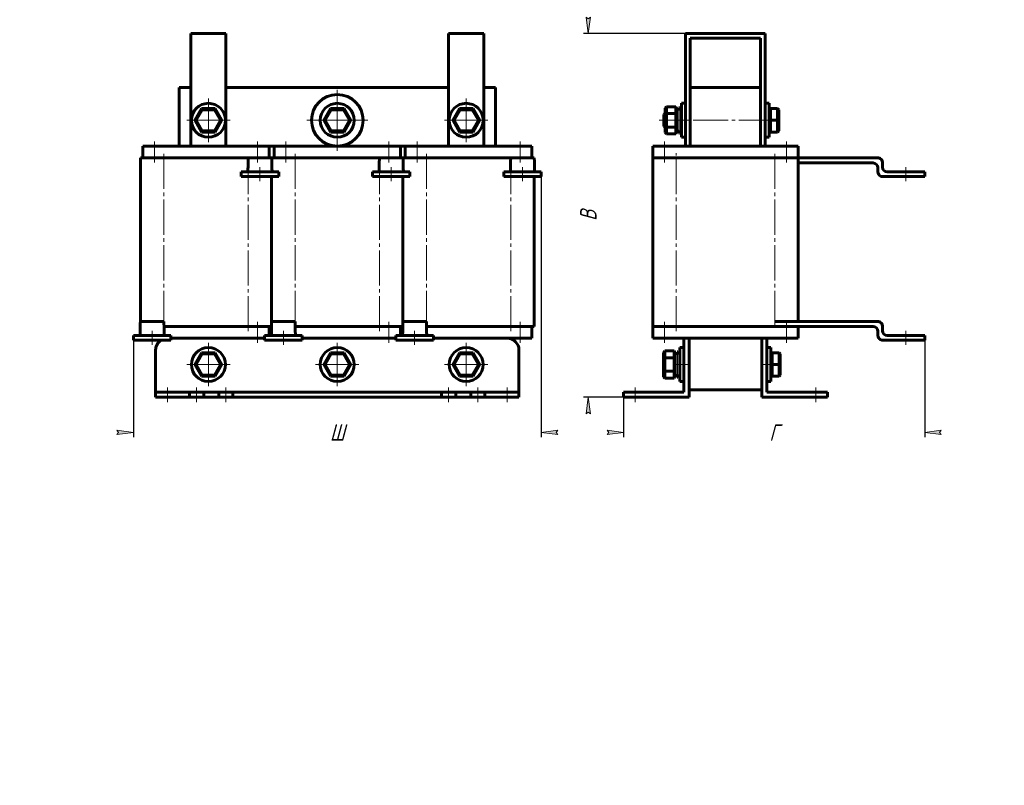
# Model space of a CAD drawing. Header units: millimetres. Extents: x 0 to 420, y 0 to 594.
# Tile 1 of 2: x 0 to 420, y 0 to 327. Entities that reach past the tile are written whole.
import ezdxf

# ---------------------------------------------------------------- set-up
doc = ezdxf.new("R2010")
doc.units = ezdxf.units.MM
for name, pattern in [('K5LT_AXLED', [19.5, 15, -1.5, 1.5, -1.5]), ('K5LT_BASIC', [0]), ('K5LT_THIN', [0])]:
    doc.linetypes.add(name, pattern=pattern)
doc.layers.add('Системный слой', color=7, linetype='Continuous')
doc.styles.add('KDIMTEXTSTYLE', font='GOST_AU.SHX', dxfattribs={"width": 0.96, "oblique": 15, "height": 5})
doc.dimstyles.new('KDIMSTYLE (1.00)', dxfattribs={"dimtxt": 5, "dimasz": 1, "dimexe": 2, "dimexo": 0, "dimgap": 1, "dimtad": 1, "dimtxsty": 'KDIMTEXTSTYLE', "dimsah": 1, "dimcen": 0, "dimdle": 1, "dimadec": 0, "dimazin": 0, "dimtfac": 0.667, "dimtmove": 0, "dimatfit": 3, "dimfxl": 1, "dimtvp": 1, "dimtolj": 1, "dimtzin": 0, "dimarcsym": 0})

# ---------------------------------------------------------------- blocks, each defined once
blk = doc.blocks.new('U0')
at = {"layer": 'Системный слой', "color": 150, "linetype": 'K5LT_BASIC', "lineweight": 60, "true_color": 0x0080ff}
for p, q in [((107.58, 263.01), (107.56, 263.75)), ((107.66, 262.18), (107.58, 263.01)), ((107.83, 261.77), (107.66, 262.18)), ((107.89, 261.75), (107.83, 261.77))]:
    blk.add_line(p, q, dxfattribs=at)
blk = doc.blocks.new('U1')
at = {"layer": 'Системный слой', "color": 150, "linetype": 'K5LT_BASIC', "lineweight": 60, "true_color": 0x0080ff}
for p, q in [((97.07, 261.75), (97.13, 261.77)), ((97.13, 261.77), (97.3, 262.18)), ((97.3, 262.18), (97.38, 263.01)), ((97.38, 263.01), (97.4, 263.75))]:
    blk.add_line(p, q, dxfattribs=at)
blk = doc.blocks.new('U2')
at = {"layer": 'Системный слой', "color": 150, "linetype": 'K5LT_BASIC', "lineweight": 60, "true_color": 0x0080ff}
for p, q in [((219.58, 263.01), (219.56, 263.75)), ((219.66, 262.18), (219.58, 263.01)), ((219.83, 261.77), (219.66, 262.18)), ((219.89, 261.75), (219.83, 261.77))]:
    blk.add_line(p, q, dxfattribs=at)
blk = doc.blocks.new('U3')
at = {"layer": 'Системный слой', "color": 150, "linetype": 'K5LT_BASIC', "lineweight": 60, "true_color": 0x0080ff}
for p, q in [((209.07, 261.75), (209.13, 261.77)), ((209.13, 261.77), (209.3, 262.18)), ((209.3, 262.18), (209.38, 263.01)), ((209.38, 263.01), (209.4, 263.75))]:
    blk.add_line(p, q, dxfattribs=at)
blk = doc.blocks.new('U4')
at = {"layer": 'Системный слой', "color": 150, "linetype": 'K5LT_BASIC', "lineweight": 60, "true_color": 0x0080ff}
for p, q in [((163.58, 263.01), (163.56, 263.75)), ((163.66, 262.18), (163.58, 263.01)), ((163.83, 261.77), (163.66, 262.18)), ((163.89, 261.75), (163.83, 261.77))]:
    blk.add_line(p, q, dxfattribs=at)
blk = doc.blocks.new('U5')
at = {"layer": 'Системный слой', "color": 150, "linetype": 'K5LT_BASIC', "lineweight": 60, "true_color": 0x0080ff}
for p, q in [((153.07, 261.75), (153.13, 261.77)), ((153.13, 261.77), (153.3, 262.18)), ((153.3, 262.18), (153.38, 263.01)), ((153.38, 263.01), (153.4, 263.75))]:
    blk.add_line(p, q, dxfattribs=at)
blk = doc.blocks.new('U6')
at = {"layer": 'Системный слой', "color": 150, "linetype": 'K5LT_BASIC', "lineweight": 60, "true_color": 0x0080ff}
for p, q in [((67.98, 297.75), (72.98, 297.75)), ((87.98, 297.75), (182.98, 297.75)), ((197.98, 297.75), (202.98, 297.75))]:
    blk.add_line(p, q, dxfattribs=at)
blk = doc.blocks.new('U7')
at = {"layer": 'Системный слой', "color": 150, "linetype": 'K5LT_BASIC', "lineweight": 60, "true_color": 0x0080ff}
for p, q in [((106.48, 272.75), (108.48, 272.75)), ((162.48, 272.75), (164.48, 272.75))]:
    blk.add_line(p, q, dxfattribs=at)
blk = doc.blocks.new('U8')
at = {"layer": 'Системный слой', "color": 30, "linetype": 'K5LT_AXLED', "lineweight": 18, "true_color": 0xff8000}
for q in [(80.48, 188.8), (71.23, 179.55), (89.73, 179.55), (80.48, 170.3)]:
    blk.add_line((80.48, 179.55), q, dxfattribs=at)
blk = doc.blocks.new('U9')
at = {"layer": 'Системный слой', "color": 30, "linetype": 'K5LT_AXLED', "lineweight": 18, "true_color": 0xff8000}
for q in [(80.48, 293), (71.23, 283.75), (89.73, 283.75), (80.48, 274.5)]:
    blk.add_line((80.48, 283.75), q, dxfattribs=at)
blk = doc.blocks.new('U10')
at = {"layer": 'Системный слой', "color": 30, "linetype": 'K5LT_AXLED', "lineweight": 18, "true_color": 0xff8000}
for q in [(135.48, 188.8), (126.23, 179.55), (144.73, 179.55), (135.48, 170.3)]:
    blk.add_line((135.48, 179.55), q, dxfattribs=at)
blk = doc.blocks.new('U11')
at = {"layer": 'Системный слой', "color": 30, "linetype": 'K5LT_AXLED', "lineweight": 18, "true_color": 0xff8000}
for q in [(135.48, 296.75), (122.48, 283.75), (148.48, 283.75), (135.48, 270.75)]:
    blk.add_line((135.48, 283.75), q, dxfattribs=at)
blk = doc.blocks.new('U12')
at = {"layer": 'Системный слой', "color": 30, "linetype": 'K5LT_AXLED', "lineweight": 18, "true_color": 0xff8000}
for q in [(190.48, 188.8), (181.23, 179.55), (199.73, 179.55), (190.48, 170.3)]:
    blk.add_line((190.48, 179.55), q, dxfattribs=at)
blk = doc.blocks.new('U13')
at = {"layer": 'Системный слой', "color": 30, "linetype": 'K5LT_AXLED', "lineweight": 18, "true_color": 0xff8000}
for q in [(190.48, 293), (181.23, 283.75), (199.73, 283.75), (190.48, 274.5)]:
    blk.add_line((190.48, 283.75), q, dxfattribs=at)
blk = doc.blocks.new('KDIMARROW_01')
at = {"layer": 'Системный слой'}
blk.add_hatch(color=0, dxfattribs=at).paths.add_polyline_path([(-7, -0.92), (0, 0), (-7, 0.92), (-6.3, 0)])
at = {"layer": 'Системный слой', "color": 0, "linetype": 'K5LT_THIN', "lineweight": 18}
for p, q in [((-6.3, 0), (-7, 0.92)), ((-7, 0.92), (0, 0)), ((0, 0), (-7, -0.92)), ((-7, -0.92), (-6.3, 0)), ((0, 0), (-1, 0))]:
    blk.add_line(p, q, dxfattribs=at)
blk = doc.blocks.new('U14')
at = {"layer": 'Системный слой', "color": 150, "linetype": 'K5LT_BASIC', "lineweight": 60, "true_color": 0x0080ff}
for p, q in [((275.06, 267.75), (275.7, 267.75)), ((326.42, 267.75), (327.06, 267.75))]:
    blk.add_line(p, q, dxfattribs=at)
blk = doc.blocks.new('U15')
at = {"layer": 'Системный слой', "color": 150, "linetype": 'K5LT_BASIC', "lineweight": 60, "true_color": 0x0080ff}
for p, q in [((279.66, 183.54), (280.02, 184.32)), ((280.02, 184.32), (281.01, 184.48)), ((281.01, 184.48), (281.64, 183.71)), ((281.64, 183.71), (281.66, 183.54))]:
    blk.add_line(p, q, dxfattribs=at)
blk = doc.blocks.new('U16')
at = {"layer": 'Системный слой', "color": 150, "linetype": 'K5LT_BASIC', "lineweight": 60, "true_color": 0x0080ff}
for p, q in [((279.66, 183.54), (280.02, 184.32)), ((280.02, 184.32), (281.01, 184.48)), ((281.01, 184.48), (281.64, 183.71)), ((281.64, 183.71), (281.66, 183.54))]:
    blk.add_line(p, q, dxfattribs=at)
blk = doc.blocks.new('U17')
at = {"layer": 'Системный слой', "color": 150, "linetype": 'K5LT_BASIC', "lineweight": 60, "true_color": 0x0080ff}
for p, q in [((280.36, 287.74), (280.72, 288.52)), ((280.72, 288.52), (281.71, 288.68)), ((281.71, 288.68), (282.34, 287.91)), ((282.34, 287.91), (282.36, 287.74))]:
    blk.add_line(p, q, dxfattribs=at)
blk = doc.blocks.new('U18')
at = {"layer": 'Системный слой', "color": 150, "linetype": 'K5LT_BASIC', "lineweight": 60, "true_color": 0x0080ff}
for p, q in [((280.36, 287.74), (280.72, 288.52)), ((280.72, 288.52), (281.71, 288.68)), ((281.71, 288.68), (282.34, 287.91)), ((282.34, 287.91), (282.36, 287.74))]:
    blk.add_line(p, q, dxfattribs=at)

msp = doc.modelspace()

# ---------------------------------------------------------------- linework, layer by layer
at = {"layer": 'Системный слой', "color": 150, "linetype": 'K5LT_BASIC', "lineweight": 60, "true_color": 0x0080ff}
for p, q in [((87.98, 320.752), (72.98, 320.752)), ((72.98, 272.752), (72.98, 320.752)), ((87.98, 272.752), (87.98, 320.752)), ((197.98, 320.752), (182.98, 320.752)), ((182.98, 272.752), (182.98, 320.752)), ((197.98, 272.752), (197.98, 320.752)), ((284.058, 320.752), (284.058, 272.752)), ((318.058, 320.752), (284.058, 320.752)), ((318.058, 272.752), (318.058, 320.752)), ((286.058, 318.752), (316.058, 318.752)), ((286.058, 297.752), (286.058, 318.752)), ((316.058, 318.752), (316.058, 297.752)), ((67.98, 272.752), (67.98, 297.752)), ((202.98, 272.752), (202.98, 297.752)), ((286.058, 272.752), (286.058, 297.752)), ((286.058, 297.752), (316.058, 297.752)), ((316.058, 272.752), (316.058, 297.752)), ((282.358, 291.002), (284.058, 291.002)), ((282.358, 291.002), (282.358, 276.502)), ((318.058, 291.002), (319.758, 291.002)), ((319.758, 291.002), (319.758, 276.502)), ((77.593, 288.752), (74.707, 283.752)), ((77.882, 288.252), (75.284, 283.752)), ((77.593, 288.752), (77.882, 288.252)), ((83.367, 288.752), (77.593, 288.752)), ((83.078, 288.252), (77.882, 288.252)), ((83.367, 288.752), (83.078, 288.252)), ((85.676, 283.752), (83.078, 288.252)), ((86.254, 283.752), (83.367, 288.752)), ((132.593, 288.752), (129.707, 283.752)), ((132.882, 288.252), (130.284, 283.752)), ((132.593, 288.752), (132.882, 288.252)), ((138.367, 288.752), (132.593, 288.752)), ((138.078, 288.252), (132.882, 288.252)), ((138.367, 288.752), (138.078, 288.252)), ((140.676, 283.752), (138.078, 288.252)), ((141.254, 283.752), (138.367, 288.752)), ((187.593, 288.752), (184.707, 283.752)), ((187.882, 288.252), (185.284, 283.752)), ((187.593, 288.752), (187.882, 288.252)), ((193.367, 288.752), (187.593, 288.752)), ((193.078, 288.252), (187.882, 288.252)), ((193.367, 288.752), (193.078, 288.252)), ((195.676, 283.752), (193.078, 288.252)), ((196.254, 283.752), (193.367, 288.752)), ((275.258, 286.752), (274.758, 286.252)), ((274.758, 281.252), (274.758, 286.252)), ((275.358, 286.752), (275.258, 286.752)), ((275.258, 280.752), (275.258, 286.752)), ((275.858, 289.526), (275.358, 288.948)), ((275.358, 288.948), (275.358, 286.35)), ((275.858, 286.639), (275.358, 286.35)), ((275.358, 286.35), (275.358, 281.154)), ((275.858, 289.526), (279.858, 289.526)), ((275.858, 289.526), (275.858, 286.639)), ((275.858, 286.639), (279.858, 286.639)), ((275.858, 286.639), (275.858, 280.866)), ((279.858, 289.526), (279.858, 286.639)), ((279.858, 289.526), (280.358, 288.948)), ((279.858, 286.639), (279.858, 280.866)), ((279.858, 286.639), (280.358, 286.35)), ((280.358, 288.948), (280.358, 286.35)), ((280.358, 286.35), (280.358, 281.154)), ((320.258, 288.752), (319.758, 288.252)), ((320.258, 288.752), (323.258, 288.752)), ((320.258, 288.752), (320.258, 283.752)), ((323.258, 288.752), (323.758, 288.252)), ((323.258, 288.752), (323.258, 283.752)), ((323.758, 288.252), (323.758, 283.752)), ((74.707, 283.752), (75.284, 283.752)), ((74.707, 283.752), (77.593, 278.752)), ((75.284, 283.752), (77.882, 279.252)), ((83.078, 279.252), (85.676, 283.752)), ((83.367, 278.752), (86.254, 283.752)), ((86.254, 283.752), (85.676, 283.752)), ((129.707, 283.752), (130.284, 283.752)), ((129.707, 283.752), (132.593, 278.752)), ((130.284, 283.752), (132.882, 279.252)), ((138.078, 279.252), (140.676, 283.752)), ((138.367, 278.752), (141.254, 283.752)), ((141.254, 283.752), (140.676, 283.752)), ((184.707, 283.752), (185.284, 283.752)), ((184.707, 283.752), (187.593, 278.752)), ((185.284, 283.752), (187.882, 279.252)), ((193.078, 279.252), (195.676, 283.752)), ((193.367, 278.752), (196.254, 283.752)), ((196.254, 283.752), (195.676, 283.752)), ((320.258, 283.752), (319.758, 283.752)), ((320.258, 283.752), (323.258, 283.752)), ((320.258, 283.752), (320.258, 278.752)), ((323.258, 283.752), (323.758, 283.752)), ((323.258, 283.752), (323.258, 278.752)), ((323.758, 283.752), (323.758, 279.252)), ((77.593, 278.752), (77.882, 279.252)), ((77.593, 278.752), (83.367, 278.752)), ((77.882, 279.252), (83.078, 279.252)), ((83.367, 278.752), (83.078, 279.252)), ((132.593, 278.752), (132.882, 279.252)), ((132.593, 278.752), (138.367, 278.752)), ((132.882, 279.252), (138.078, 279.252)), ((138.367, 278.752), (138.078, 279.252)), ((187.593, 278.752), (187.882, 279.252)), ((187.593, 278.752), (193.367, 278.752)), ((187.882, 279.252), (193.078, 279.252)), ((193.367, 278.752), (193.078, 279.252)), ((275.258, 280.752), (274.758, 281.252)), ((275.358, 280.752), (275.258, 280.752)), ((275.858, 280.866), (275.358, 281.154)), ((275.358, 281.154), (275.358, 278.556)), ((275.858, 277.979), (275.358, 278.556)), ((275.858, 280.866), (279.858, 280.866)), ((275.858, 280.866), (275.858, 277.979)), ((275.858, 277.979), (279.858, 277.979)), ((279.858, 280.866), (280.358, 281.154)), ((279.858, 280.866), (279.858, 277.979)), ((279.858, 277.979), (280.358, 278.556)), ((280.358, 281.154), (280.358, 278.556)), ((320.258, 278.752), (319.758, 279.252)), ((320.258, 278.752), (323.258, 278.752)), ((323.258, 278.752), (323.758, 279.252)), ((282.358, 276.502), (284.058, 276.502)), ((318.058, 276.502), (319.758, 276.502)), ((52.48, 272.752), (57.48, 272.752)), ((52.48, 267.752), (52.48, 272.752)), ((57.48, 272.752), (101.48, 272.752)), ((101.48, 272.752), (106.48, 272.752)), ((106.48, 267.752), (106.48, 272.752)), ((108.48, 272.752), (113.48, 272.752)), ((108.48, 267.752), (108.48, 272.752)), ((113.48, 272.752), (157.48, 272.752)), ((157.48, 272.752), (162.48, 272.752)), ((162.48, 267.752), (162.48, 272.752)), ((164.48, 272.752), (169.48, 272.752)), ((164.48, 267.752), (164.48, 272.752)), ((169.48, 272.752), (213.48, 272.752)), ((213.48, 272.752), (218.48, 272.752)), ((218.48, 267.752), (218.48, 272.752)), ((270.058, 272.752), (275.058, 272.752)), ((270.058, 267.752), (270.058, 272.752)), ((275.058, 272.752), (327.058, 272.752)), ((327.058, 272.752), (332.058, 272.752)), ((332.058, 267.752), (332.058, 272.752)), ((51.48, 197.952), (51.48, 267.752)), ((51.48, 267.752), (52.48, 267.752)), ((52.48, 267.752), (57.48, 267.752)), ((57.48, 267.752), (97.48, 267.752)), ((61.48, 267.752), (97.48, 267.752)), ((97.398, 265.752), (97.398, 263.752)), ((107.48, 267.752), (97.48, 267.752)), ((97.48, 267.716), (97.48, 267.752)), ((107.48, 267.752), (107.48, 267.716)), ((107.48, 267.752), (108.48, 267.752)), ((107.48, 267.716), (107.48, 267.716)), ((107.562, 263.752), (107.562, 265.752)), ((108.48, 267.752), (113.48, 267.752)), ((113.48, 267.752), (153.48, 267.752)), ((117.48, 267.752), (153.48, 267.752)), ((153.398, 265.752), (153.398, 263.752)), ((163.48, 267.752), (153.48, 267.752)), ((153.48, 267.716), (153.48, 267.752)), ((163.48, 267.752), (164.48, 267.752)), ((163.48, 267.752), (163.48, 267.716)), ((163.48, 267.716), (163.48, 267.716)), ((163.562, 263.752), (163.562, 265.752)), ((164.48, 267.752), (169.48, 267.752)), ((169.48, 267.752), (209.48, 267.752)), ((173.48, 267.752), (209.48, 267.752)), ((209.398, 265.752), (209.398, 263.752)), ((219.48, 267.752), (209.48, 267.752)), ((209.48, 267.716), (209.48, 267.752)), ((219.48, 267.752), (219.48, 267.716)), ((219.48, 267.716), (219.48, 267.716)), ((219.562, 263.752), (219.562, 265.752)), ((270.058, 267.752), (275.058, 267.752)), ((270.058, 195.752), (270.058, 267.752)), ((275.699, 267.752), (280.058, 267.752)), ((280.058, 267.752), (322.058, 267.752)), ((322.058, 267.752), (326.417, 267.752)), ((327.058, 267.752), (332.058, 267.752)), ((332.058, 197.952), (332.058, 267.752)), ((332.058, 267.752), (366.058, 267.752)), ((332.058, 265.552), (364.058, 265.552)), ((368.058, 265.752), (368.058, 263.752)), ((94.48, 259.752), (94.48, 261.752)), ((110.48, 261.752), (94.48, 261.752)), ((110.48, 259.752), (110.48, 261.752)), ((150.48, 259.752), (150.48, 261.752)), ((166.48, 261.752), (150.48, 261.752)), ((166.48, 259.752), (166.48, 261.752)), ((206.48, 259.752), (206.48, 261.752)), ((222.48, 261.752), (206.48, 261.752)), ((222.48, 259.752), (222.48, 261.752)), ((366.058, 263.552), (366.058, 261.752)), ((370.058, 261.752), (374.185, 261.752)), ((386.058, 261.752), (374.185, 261.752)), ((386.058, 259.752), (386.058, 261.752)), ((110.48, 259.752), (94.48, 259.752)), ((107.48, 197.952), (107.48, 259.752)), ((107.48, 197.952), (107.48, 259.752)), ((166.48, 259.752), (150.48, 259.752)), ((163.48, 197.952), (163.48, 259.752)), ((163.48, 197.952), (163.48, 259.752)), ((222.48, 259.752), (206.48, 259.752)), ((219.48, 195.752), (219.48, 259.752)), ((374.185, 259.752), (368.058, 259.752)), ((386.058, 259.752), (374.185, 259.752)), ((61.48, 197.952), (51.48, 197.952)), ((51.48, 197.916), (51.48, 197.952)), ((61.48, 197.952), (61.48, 197.916)), ((61.48, 197.916), (61.48, 197.916)), ((117.48, 197.952), (107.48, 197.952)), ((107.48, 197.916), (107.48, 197.952)), ((117.48, 197.952), (117.48, 197.916)), ((117.48, 197.916), (117.48, 197.916)), ((173.48, 197.952), (163.48, 197.952)), ((163.48, 197.916), (163.48, 197.952)), ((173.48, 197.952), (173.48, 197.916)), ((173.48, 197.916), (173.48, 197.916)), ((322.058, 197.952), (366.058, 197.952)), ((51.398, 195.952), (51.398, 193.952)), ((61.562, 193.952), (61.562, 195.952)), ((61.562, 195.752), (97.48, 195.752)), ((61.562, 195.752), (101.48, 195.752)), ((101.48, 195.752), (106.48, 195.752)), ((106.48, 195.752), (107.398, 195.752)), ((106.48, 191.952), (106.48, 195.752)), ((107.398, 195.952), (107.398, 193.952)), ((117.562, 193.952), (117.562, 195.952)), ((117.562, 195.752), (157.48, 195.752)), ((117.562, 195.752), (153.48, 195.752)), ((157.48, 195.752), (162.48, 195.752)), ((162.48, 191.952), (162.48, 195.752)), ((162.48, 195.752), (163.398, 195.752)), ((163.398, 195.952), (163.398, 193.952)), ((173.562, 193.952), (173.562, 195.952)), ((173.562, 195.752), (209.48, 195.752)), ((173.562, 195.752), (213.48, 195.752)), ((213.48, 195.752), (218.48, 195.752)), ((218.48, 195.752), (219.48, 195.752)), ((218.48, 190.752), (218.48, 195.752)), ((270.058, 195.752), (275.058, 195.752)), ((270.058, 190.752), (270.058, 195.752)), ((275.058, 195.752), (275.699, 195.752)), ((275.699, 195.752), (280.058, 195.752)), ((280.058, 195.752), (364.058, 195.752)), ((332.058, 190.752), (332.058, 195.752)), ((366.058, 193.752), (366.058, 191.952)), ((368.058, 195.952), (368.058, 193.952)), ((64.48, 191.952), (48.48, 191.952)), ((48.48, 189.952), (48.48, 191.952)), ((64.48, 189.952), (48.48, 189.952)), ((64.48, 189.952), (64.48, 191.952)), ((64.48, 190.752), (101.48, 190.752)), ((101.48, 190.752), (104.48, 190.752)), ((120.48, 191.952), (104.48, 191.952)), ((104.48, 189.952), (104.48, 191.952)), ((120.48, 189.952), (104.48, 189.952)), ((120.48, 189.952), (120.48, 191.952)), ((120.48, 190.752), (157.48, 190.752)), ((157.48, 190.752), (160.48, 190.752)), ((176.48, 191.952), (160.48, 191.952)), ((160.48, 189.952), (160.48, 191.952)), ((176.48, 189.952), (160.48, 189.952)), ((176.48, 189.952), (176.48, 191.952)), ((176.48, 190.752), (213.48, 190.752)), ((213.48, 190.752), (218.48, 190.752)), ((270.058, 190.752), (275.058, 190.752)), ((275.058, 190.752), (327.058, 190.752)), ((283.358, 185.752), (283.358, 190.752)), ((285.558, 190.752), (285.558, 185.752)), ((316.558, 185.752), (316.558, 190.752)), ((318.758, 190.752), (318.758, 185.752)), ((327.058, 190.752), (332.058, 190.752)), ((374.185, 189.952), (368.058, 189.952)), ((370.058, 191.952), (374.185, 191.952)), ((386.058, 191.952), (374.185, 191.952)), ((386.058, 189.952), (374.185, 189.952)), ((386.058, 189.952), (386.058, 191.952)), ((57.98, 167.752), (57.98, 185.752)), ((212.98, 167.752), (212.98, 185.752)), ((275.158, 185.326), (274.658, 184.748)), ((275.158, 185.326), (279.158, 185.326)), ((275.158, 185.326), (275.158, 182.439)), ((279.158, 185.326), (279.158, 182.439)), ((279.158, 185.326), (279.658, 184.748)), ((281.658, 186.802), (283.358, 186.802)), ((281.658, 186.802), (281.658, 172.302)), ((283.358, 167.752), (283.358, 185.752)), ((285.558, 165.552), (285.558, 185.752)), ((316.558, 165.552), (316.558, 185.752)), ((318.758, 186.802), (320.458, 186.802)), ((318.758, 167.752), (318.758, 185.752)), ((320.458, 186.802), (320.458, 172.302)), ((77.593, 184.552), (74.707, 179.552)), ((77.882, 184.052), (75.284, 179.552)), ((77.593, 184.552), (77.882, 184.052)), ((83.367, 184.552), (77.593, 184.552)), ((83.078, 184.052), (77.882, 184.052)), ((83.367, 184.552), (83.078, 184.052)), ((85.676, 179.552), (83.078, 184.052)), ((86.254, 179.552), (83.367, 184.552)), ((132.593, 184.552), (129.707, 179.552)), ((132.882, 184.052), (130.284, 179.552)), ((132.593, 184.552), (132.882, 184.052)), ((138.367, 184.552), (132.593, 184.552)), ((138.078, 184.052), (132.882, 184.052)), ((138.367, 184.552), (138.078, 184.052)), ((140.676, 179.552), (138.078, 184.052)), ((141.254, 179.552), (138.367, 184.552)), ((187.593, 184.552), (184.707, 179.552)), ((187.882, 184.052), (185.284, 179.552)), ((187.593, 184.552), (187.882, 184.052)), ((193.367, 184.552), (187.593, 184.552)), ((193.078, 184.052), (187.882, 184.052)), ((193.367, 184.552), (193.078, 184.052)), ((195.676, 179.552), (193.078, 184.052)), ((196.254, 179.552), (193.367, 184.552)), ((274.658, 184.748), (274.658, 182.15)), ((275.158, 182.439), (274.658, 182.15)), ((274.658, 182.15), (274.658, 176.954)), ((275.158, 182.439), (279.158, 182.439)), ((275.158, 182.439), (275.158, 176.666)), ((279.158, 182.439), (279.158, 176.666)), ((279.158, 182.439), (279.658, 182.15)), ((279.658, 184.748), (279.658, 182.15)), ((279.658, 182.15), (279.658, 176.954)), ((320.958, 184.552), (320.458, 184.052)), ((320.958, 184.552), (323.958, 184.552)), ((320.958, 184.552), (320.958, 179.552)), ((323.958, 184.552), (324.458, 184.052)), ((323.958, 184.552), (323.958, 179.552)), ((324.458, 184.052), (324.458, 179.552)), ((74.707, 179.552), (75.284, 179.552)), ((74.707, 179.552), (77.593, 174.552)), ((75.284, 179.552), (77.882, 175.052)), ((83.078, 175.052), (85.676, 179.552)), ((83.367, 174.552), (86.254, 179.552)), ((86.254, 179.552), (85.676, 179.552)), ((129.707, 179.552), (130.284, 179.552)), ((129.707, 179.552), (132.593, 174.552)), ((130.284, 179.552), (132.882, 175.052)), ((138.078, 175.052), (140.676, 179.552)), ((138.367, 174.552), (141.254, 179.552)), ((141.254, 179.552), (140.676, 179.552)), ((184.707, 179.552), (185.284, 179.552)), ((184.707, 179.552), (187.593, 174.552)), ((185.284, 179.552), (187.882, 175.052)), ((193.078, 175.052), (195.676, 179.552)), ((193.367, 174.552), (196.254, 179.552)), ((196.254, 179.552), (195.676, 179.552)), ((275.158, 176.666), (274.658, 176.954)), ((274.658, 176.954), (274.658, 174.356)), ((275.158, 176.666), (279.158, 176.666)), ((275.158, 176.666), (275.158, 173.779)), ((279.158, 176.666), (279.658, 176.954)), ((279.158, 176.666), (279.158, 173.779)), ((279.658, 176.954), (279.658, 174.356)), ((320.958, 179.552), (320.458, 179.552)), ((320.958, 179.552), (323.958, 179.552)), ((320.958, 179.552), (320.958, 174.552)), ((323.958, 179.552), (324.458, 179.552)), ((323.958, 179.552), (323.958, 174.552)), ((324.458, 179.552), (324.458, 175.052)), ((77.593, 174.552), (77.882, 175.052)), ((77.593, 174.552), (83.367, 174.552)), ((77.882, 175.052), (83.078, 175.052)), ((83.367, 174.552), (83.078, 175.052)), ((132.593, 174.552), (132.882, 175.052)), ((132.593, 174.552), (138.367, 174.552)), ((132.882, 175.052), (138.078, 175.052)), ((138.367, 174.552), (138.078, 175.052)), ((187.593, 174.552), (187.882, 175.052)), ((187.593, 174.552), (193.367, 174.552)), ((187.882, 175.052), (193.078, 175.052)), ((193.367, 174.552), (193.078, 175.052)), ((275.158, 173.779), (274.658, 174.356)), ((275.158, 173.779), (279.158, 173.779)), ((279.158, 173.779), (279.658, 174.356)), ((281.658, 172.302), (283.358, 172.302)), ((318.758, 172.302), (320.458, 172.302)), ((320.958, 174.552), (320.458, 175.052)), ((320.958, 174.552), (323.958, 174.552)), ((323.958, 174.552), (324.458, 175.052)), ((285.558, 168.752), (316.558, 168.752)), ((57.98, 165.552), (57.98, 167.752)), ((57.98, 167.752), (62.98, 167.752)), ((57.98, 165.552), (62.98, 165.552)), ((62.98, 167.752), (72.48, 167.752)), ((62.98, 165.552), (72.48, 165.552)), ((72.48, 165.552), (72.48, 167.752)), ((72.48, 167.752), (78.48, 167.752)), ((72.48, 165.552), (78.48, 165.552)), ((78.48, 167.752), (84.98, 167.752)), ((78.48, 165.552), (78.48, 167.752)), ((78.48, 165.552), (84.98, 165.552)), ((84.98, 167.752), (90.98, 167.752)), ((84.98, 165.552), (84.98, 167.752)), ((84.98, 165.552), (90.98, 165.552)), ((90.98, 167.752), (179.98, 167.752)), ((90.98, 165.552), (90.98, 167.752)), ((90.98, 165.552), (179.98, 165.552)), ((179.98, 167.752), (185.98, 167.752)), ((179.98, 165.552), (179.98, 167.752)), ((179.98, 165.552), (185.98, 165.552)), ((185.98, 167.752), (192.48, 167.752)), ((185.98, 165.552), (185.98, 167.752)), ((185.98, 165.552), (192.48, 165.552)), ((192.48, 165.552), (192.48, 167.752)), ((192.48, 167.752), (198.48, 167.752)), ((192.48, 165.552), (198.48, 165.552)), ((198.48, 167.752), (207.98, 167.752)), ((198.48, 165.552), (198.48, 167.752)), ((198.48, 165.552), (207.98, 165.552)), ((207.98, 167.752), (212.98, 167.752)), ((207.98, 165.552), (212.98, 165.552)), ((212.98, 165.552), (212.98, 167.752)), ((257.558, 165.552), (257.558, 167.752)), ((257.558, 167.752), (262.558, 167.752)), ((257.558, 165.552), (262.558, 165.552)), ((262.558, 167.752), (283.358, 167.752)), ((262.558, 165.552), (285.558, 165.552)), ((316.558, 165.552), (339.558, 165.552)), ((318.758, 167.752), (339.558, 167.752)), ((339.558, 167.752), (344.558, 167.752)), ((339.558, 165.552), (344.558, 165.552)), ((344.558, 165.552), (344.558, 167.752))]:
    msp.add_line(p, q, dxfattribs=at)
at = {"layer": 'Системный слой', "color": 30, "linetype": 'K5LT_AXLED', "lineweight": 18, "true_color": 0xff8000}
for p, q in [((281.358, 289.744), (281.358, 277.752)), ((321.758, 283.752), (272.758, 283.752)), ((280.358, 283.752), (286.058, 283.752)), ((316.058, 283.752), (321.758, 283.752)), ((57.48, 265.752), (57.48, 274.752)), ((101.48, 265.752), (101.48, 274.752)), ((113.48, 265.752), (113.48, 274.752)), ((157.48, 265.752), (157.48, 274.752)), ((169.48, 265.752), (169.48, 274.752)), ((213.48, 265.752), (213.48, 274.752)), ((275.058, 265.752), (275.058, 274.752)), ((327.058, 265.752), (327.058, 274.752)), ((61.48, 195.952), (61.48, 269.752)), ((117.48, 195.952), (117.48, 269.752)), ((173.48, 195.952), (173.48, 269.752)), ((280.058, 193.752), (280.058, 269.752)), ((322.058, 195.952), (322.058, 269.752)), ((97.48, 193.752), (97.48, 267.552)), ((153.48, 193.752), (153.48, 267.552)), ((209.48, 193.752), (209.48, 267.552)), ((102.48, 257.752), (102.48, 263.752)), ((158.48, 257.752), (158.48, 263.752)), ((214.48, 257.752), (214.48, 263.752)), ((378.058, 257.752), (378.058, 263.752)), ((101.48, 188.752), (101.48, 197.752)), ((157.48, 188.752), (157.48, 197.752)), ((213.48, 188.752), (213.48, 197.752)), ((275.058, 188.752), (275.058, 197.752)), ((327.058, 188.752), (327.058, 197.752)), ((56.48, 187.952), (56.48, 193.952)), ((112.48, 187.952), (112.48, 193.952)), ((168.48, 187.952), (168.48, 193.952)), ((378.058, 187.952), (378.058, 193.952)), ((280.658, 185.544), (280.658, 173.552)), ((279.658, 179.552), (285.358, 179.552)), ((316.758, 179.552), (322.458, 179.552)), ((62.98, 163.552), (62.98, 169.752)), ((75.48, 163.552), (75.48, 169.752)), ((87.98, 163.552), (87.98, 169.752)), ((182.98, 163.552), (182.98, 169.752)), ((195.48, 163.552), (195.48, 169.752)), ((207.98, 163.552), (207.98, 169.752)), ((262.558, 163.552), (262.558, 169.752)), ((339.558, 163.552), (339.558, 169.752))]:
    msp.add_line(p, q, dxfattribs=at)
at = {"layer": 'Системный слой', "color": 150, "linetype": 'K5LT_BASIC', "lineweight": 60, "true_color": 0x0080ff}
for centre, radius in [((135.48, 283.752), 11), ((80.48, 283.752), 7.25), ((135.48, 283.752), 7.25), ((190.48, 283.752), 7.25), ((80.48, 179.552), 7.25), ((135.48, 179.552), 7.25), ((190.48, 179.552), 7.25)]:
    msp.add_circle(centre, radius, dxfattribs=at)
for centre, radius, start, end in [((281.358, 279.752), 1, 180, 0), ((364.058, 263.552), 2, 0, 90), ((366.058, 265.752), 2, 79.01658, 90), ((366.058, 265.752), 2, 0, 79.01658), ((368.058, 261.752), 2, 180, 215.95533), ((368.058, 261.752), 2, 215.95533, 270), ((370.058, 263.752), 2, 180, 270), ((366.058, 195.952), 2, 79.01658, 90), ((366.058, 195.952), 2, 0, 79.01658), ((364.058, 193.752), 2, 0, 90), ((370.058, 193.952), 2, 180, 270), ((62.98, 185.752), 5, 122.85988, 180), ((207.98, 185.752), 5, 0, 90), ((368.058, 191.952), 2, 180, 215.95533), ((368.058, 191.952), 2, 215.95533, 270), ((280.658, 175.552), 1, 180, 0)]:
    msp.add_arc(centre, radius, start, end, dxfattribs=at)
for points, knots in [([(97.398, 265.752), (97.398, 265.869), (97.4, 266.087), (97.408, 266.411), (97.419, 266.67), (97.43, 266.898), (97.441, 267.078), (97.452, 267.252), (97.463, 267.409), (97.472, 267.541), (97.478, 267.649), (97.48, 267.697), (97.48, 267.716)], [0, 0, 0, 0, 1.6489979, 3.0792816, 4.7167, 5.6341126, 6.858178, 7.9305942, 9.1138921, 10.4418177, 11.5837042, 13, 13, 13, 13]), ([(107.48, 267.716), (107.48, 267.697), (107.482, 267.648), (107.488, 267.55), (107.495, 267.446), (107.503, 267.321), (107.515, 267.143), (107.53, 266.904), (107.544, 266.618), (107.555, 266.302), (107.561, 266.007), (107.562, 265.817), (107.562, 265.752)], [0, 0, 0, 0, 1.4139392, 2.5979639, 3.5079612, 4.4067422, 5.6554547, 7.30761, 8.7733226, 10.3143943, 12.0826615, 13, 13, 13, 13]), ([(153.398, 265.752), (153.398, 265.869), (153.4, 266.087), (153.408, 266.411), (153.419, 266.67), (153.43, 266.898), (153.441, 267.078), (153.452, 267.252), (153.463, 267.409), (153.472, 267.541), (153.478, 267.649), (153.48, 267.697), (153.48, 267.716)], [0, 0, 0, 0, 1.6489979, 3.0792816, 4.7167, 5.6341126, 6.858178, 7.9305942, 9.1138921, 10.4418177, 11.5837042, 13, 13, 13, 13]), ([(163.48, 267.716), (163.48, 267.697), (163.482, 267.648), (163.488, 267.55), (163.495, 267.446), (163.503, 267.321), (163.515, 267.143), (163.53, 266.904), (163.544, 266.618), (163.555, 266.302), (163.561, 266.007), (163.562, 265.817), (163.562, 265.752)], [0, 0, 0, 0, 1.4139392, 2.5979639, 3.5079612, 4.4067422, 5.6554547, 7.30761, 8.7733226, 10.3143943, 12.0826615, 13, 13, 13, 13]), ([(209.398, 265.752), (209.398, 265.869), (209.4, 266.087), (209.408, 266.411), (209.419, 266.67), (209.43, 266.898), (209.441, 267.078), (209.452, 267.252), (209.463, 267.409), (209.472, 267.541), (209.478, 267.649), (209.48, 267.697), (209.48, 267.716)], [0, 0, 0, 0, 1.6489979, 3.0792816, 4.7167, 5.6341126, 6.858178, 7.9305942, 9.1138921, 10.4418177, 11.5837042, 13, 13, 13, 13]), ([(219.48, 267.716), (219.48, 267.697), (219.482, 267.648), (219.488, 267.55), (219.495, 267.446), (219.503, 267.321), (219.515, 267.143), (219.53, 266.904), (219.544, 266.618), (219.555, 266.302), (219.561, 266.007), (219.562, 265.817), (219.562, 265.752)], [0, 0, 0, 0, 1.4139392, 2.5979639, 3.5079612, 4.4067422, 5.6554547, 7.30761, 8.7733226, 10.3143943, 12.0826615, 13, 13, 13, 13]), ([(51.398, 195.952), (51.398, 196.069), (51.4, 196.287), (51.408, 196.611), (51.419, 196.87), (51.43, 197.098), (51.441, 197.278), (51.452, 197.452), (51.463, 197.609), (51.472, 197.741), (51.478, 197.849), (51.48, 197.897), (51.48, 197.916)], [0, 0, 0, 0, 1.6489979, 3.0792816, 4.7167, 5.6341126, 6.858178, 7.9305942, 9.1138921, 10.4418177, 11.5837042, 13, 13, 13, 13]), ([(61.48, 197.916), (61.48, 197.897), (61.482, 197.848), (61.488, 197.75), (61.495, 197.646), (61.503, 197.521), (61.515, 197.343), (61.53, 197.104), (61.544, 196.818), (61.555, 196.502), (61.561, 196.207), (61.562, 196.017), (61.562, 195.952)], [0, 0, 0, 0, 1.4139392, 2.5979639, 3.5079612, 4.4067422, 5.6554547, 7.30761, 8.7733226, 10.3143943, 12.0826615, 13, 13, 13, 13]), ([(107.398, 195.952), (107.398, 196.069), (107.4, 196.287), (107.408, 196.611), (107.419, 196.87), (107.43, 197.098), (107.441, 197.278), (107.452, 197.452), (107.463, 197.609), (107.472, 197.741), (107.478, 197.849), (107.48, 197.897), (107.48, 197.916)], [0, 0, 0, 0, 1.6489979, 3.0792816, 4.7167, 5.6341126, 6.858178, 7.9305942, 9.1138921, 10.4418177, 11.5837042, 13, 13, 13, 13]), ([(117.48, 197.916), (117.48, 197.897), (117.482, 197.848), (117.488, 197.75), (117.495, 197.646), (117.503, 197.521), (117.515, 197.343), (117.53, 197.104), (117.544, 196.818), (117.555, 196.502), (117.561, 196.207), (117.562, 196.017), (117.562, 195.952)], [0, 0, 0, 0, 1.4139392, 2.5979639, 3.5079612, 4.4067422, 5.6554547, 7.30761, 8.7733226, 10.3143943, 12.0826615, 13, 13, 13, 13]), ([(163.398, 195.952), (163.398, 196.069), (163.4, 196.287), (163.408, 196.611), (163.419, 196.87), (163.43, 197.098), (163.441, 197.278), (163.452, 197.452), (163.463, 197.609), (163.472, 197.741), (163.478, 197.849), (163.48, 197.897), (163.48, 197.916)], [0, 0, 0, 0, 1.6489979, 3.0792816, 4.7167, 5.6341126, 6.858178, 7.9305942, 9.1138921, 10.4418177, 11.5837042, 13, 13, 13, 13]), ([(173.48, 197.916), (173.48, 197.897), (173.482, 197.848), (173.488, 197.75), (173.495, 197.646), (173.503, 197.521), (173.515, 197.343), (173.53, 197.104), (173.544, 196.818), (173.555, 196.502), (173.561, 196.207), (173.562, 196.017), (173.562, 195.952)], [0, 0, 0, 0, 1.4139392, 2.5979639, 3.5079612, 4.4067422, 5.6554547, 7.30761, 8.7733226, 10.3143943, 12.0826615, 13, 13, 13, 13]), ([(51.065, 191.952), (51.088, 191.952), (51.121, 191.963), (51.163, 192.001), (51.199, 192.051), (51.232, 192.121), (51.264, 192.215), (51.292, 192.326), (51.319, 192.474), (51.343, 192.654), (51.362, 192.852), (51.378, 193.095), (51.391, 193.404), (51.397, 193.706), (51.398, 193.897), (51.398, 193.952)], [0, 0, 0, 0, 1.4834494, 2.3310064, 3.1776317, 4.4463753, 5.2911168, 6.3462966, 7.6111786, 8.874851, 10.1380039, 11.3691206, 13.1041693, 15.161538, 16, 16, 16, 16]), ([(61.895, 191.952), (61.873, 191.952), (61.839, 191.963), (61.797, 192.001), (61.761, 192.051), (61.728, 192.121), (61.696, 192.215), (61.668, 192.326), (61.641, 192.474), (61.617, 192.654), (61.598, 192.852), (61.582, 193.095), (61.569, 193.404), (61.563, 193.706), (61.562, 193.897), (61.562, 193.952)], [0, 0, 0, 0, 1.4834494, 2.3310064, 3.1776317, 4.4463753, 5.2911168, 6.3462966, 7.6111786, 8.874851, 10.1380039, 11.3691206, 13.1041693, 15.161538, 16, 16, 16, 16]), ([(107.065, 191.952), (107.088, 191.952), (107.121, 191.963), (107.163, 192.001), (107.199, 192.051), (107.232, 192.121), (107.264, 192.215), (107.292, 192.326), (107.319, 192.474), (107.343, 192.654), (107.362, 192.852), (107.378, 193.095), (107.391, 193.404), (107.397, 193.706), (107.398, 193.897), (107.398, 193.952)], [0, 0, 0, 0, 1.4834494, 2.3310064, 3.1776317, 4.4463753, 5.2911168, 6.3462966, 7.6111786, 8.874851, 10.1380039, 11.3691206, 13.1041693, 15.161538, 16, 16, 16, 16]), ([(117.895, 191.952), (117.873, 191.952), (117.839, 191.963), (117.797, 192.001), (117.761, 192.051), (117.728, 192.121), (117.696, 192.215), (117.668, 192.326), (117.641, 192.474), (117.617, 192.654), (117.598, 192.852), (117.582, 193.095), (117.569, 193.404), (117.563, 193.706), (117.562, 193.897), (117.562, 193.952)], [0, 0, 0, 0, 1.4834494, 2.3310064, 3.1776317, 4.4463753, 5.2911168, 6.3462966, 7.6111786, 8.874851, 10.1380039, 11.3691206, 13.1041693, 15.161538, 16, 16, 16, 16]), ([(163.065, 191.952), (163.088, 191.952), (163.121, 191.963), (163.163, 192.001), (163.199, 192.051), (163.232, 192.121), (163.264, 192.215), (163.292, 192.326), (163.319, 192.474), (163.343, 192.654), (163.362, 192.852), (163.378, 193.095), (163.391, 193.404), (163.397, 193.706), (163.398, 193.897), (163.398, 193.952)], [0, 0, 0, 0, 1.4834494, 2.3310064, 3.1776317, 4.4463753, 5.2911168, 6.3462966, 7.6111786, 8.874851, 10.1380039, 11.3691206, 13.1041693, 15.161538, 16, 16, 16, 16]), ([(173.895, 191.952), (173.873, 191.952), (173.839, 191.963), (173.797, 192.001), (173.761, 192.051), (173.728, 192.121), (173.696, 192.215), (173.668, 192.326), (173.641, 192.474), (173.617, 192.654), (173.598, 192.852), (173.582, 193.095), (173.569, 193.404), (173.563, 193.706), (173.562, 193.897), (173.562, 193.952)], [0, 0, 0, 0, 1.4834494, 2.3310064, 3.1776317, 4.4463753, 5.2911168, 6.3462966, 7.6111786, 8.874851, 10.1380039, 11.3691206, 13.1041693, 15.161538, 16, 16, 16, 16])]:
    msp.add_open_spline(points, degree=3, knots=knots, dxfattribs=at)

# ---------------------------------------------------------------- block references
at = {"layer": 'Системный слой'}
for name in ['U6', 'U11', 'U9', 'U13', 'U17', 'U18', 'U7', 'U14', 'U1', 'U0', 'U5', 'U4', 'U3', 'U2', 'U8', 'U10', 'U12', 'U15', 'U16']:
    msp.add_blockref(name, (0, 0), dxfattribs=at)

# ---------------------------------------------------------------- dimensions: what is measured, and where the dimension line sits
at = {"layer": 'Системный слой', "color": 7}
msp.add_linear_dim(base=(242.558, 165.552), p1=(284.058, 320.752), p2=(262.558, 165.552), angle=90, location=(242.558, 243.152), text='\\H7.0;\\W0.965;\\Q15;\\H7.0;\\W0.965;\\Q15;\\Q15;В', dimstyle='KDIMSTYLE (1.00)', override={"dimexo": 0, "dimblk1": 'KDIMARROW_01', "dimblk2": 'KDIMARROW_01', "dimse1": 0, "dimse2": 0, "dimclrt": 7, "dimtolj": 1}, dxfattribs=at).render()
for base, p1, p2, location, text in [((48.48, 150.552), (222.48, 260.752), (48.48, 189.952), (135.48, 150.552), '\\H7.0;\\W0.965;\\Q15;\\H7.0;\\W0.965;\\Q15;\\Q15;Ш'), ((257.558, 150.552), (386.058, 189.952), (257.558, 165.552), (321.808, 150.552), '\\H7.0;\\W0.965;\\Q15;\\H7.0;\\W0.965;\\Q15;\\Q15;Г')]:
    msp.add_linear_dim(base=base, p1=p1, p2=p2, location=location, text=text, dimstyle='KDIMSTYLE (1.00)', override={"dimexo": 0, "dimblk1": 'KDIMARROW_01', "dimblk2": 'KDIMARROW_01', "dimse1": 0, "dimse2": 0, "dimclrt": 7, "dimtolj": 1}, dxfattribs=at).render()

doc.saveas('drawing.dxf')
